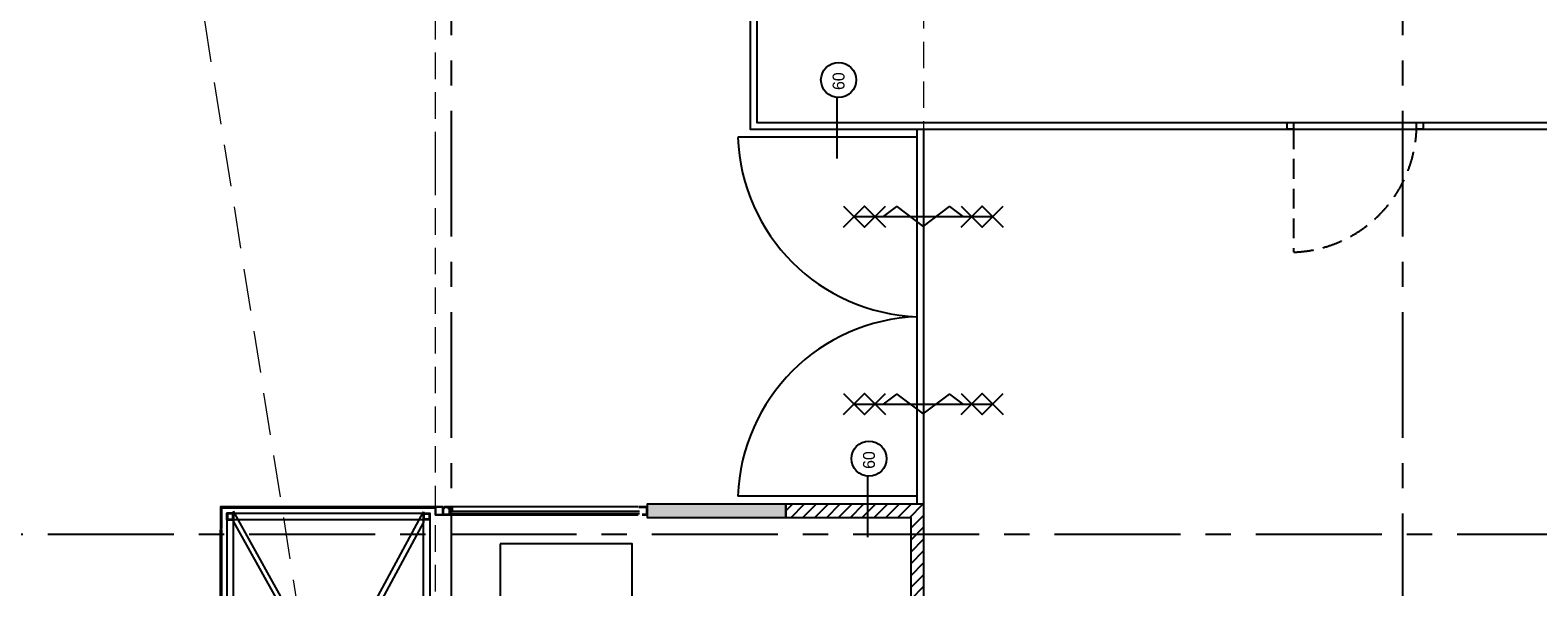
# Model space of a CAD drawing. Header units: millimetres. Extents: x 111285 to 237437, y -9513 to 52045.
# Tile 79 of 117: x 130491 to 141904, y 7394 to 11608. Entities that reach past the tile are written whole.
import ezdxf

# ---------------------------------------------------------------- set-up
doc = ezdxf.new("R2010")
doc.units = ezdxf.units.MM
doc.header["$LTSCALE"] = 100
for name, pattern in [('CENTER', [50.8, 31.75, -6.35, 6.35, -6.35]), ('DASHED', [0.75, 0.5, -0.25]), ('HIDDEN', [9.525, 6.35, -3.175]), ('HIDDEN2', [4.7625, 3.175, -1.5875])]:
    doc.linetypes.add(name, pattern=pattern)
doc.layers.get('0').update_dxf_attribs({"color": 252})
for name, color, linetype in [('0-HOOFDSTRAMIEN', 1, 'CENTER'), ('0-inrichtig', 252, 'Continuous'), ('22--BINNENWAND', 7, 'Continuous'), ('_00--ARCERINGEN', 8, 'Continuous'), ('_00--BRANDWEER', 1, 'Continuous'), ('_22--BINNENWAND', 1, 'Continuous'), ('_28--CONSTRUCTIE', 4, 'Continuous'), ('_32--BINNENKOZIJN', 1, 'Continuous'), ('_79--VASTE-INRICHTING', 1, 'Continuous'), ('_82--LOSSE-INRICHTING', 1, 'Continuous')]:
    doc.layers.add(name, color=color, linetype=linetype)
doc.styles.add('UNI-100-1_8', font='txt', dxfattribs={"height": 180})

# ---------------------------------------------------------------- blocks, each defined once
blk = doc.blocks.new('U-STRAMIEN')
at = {"layer": '0-HOOFDSTRAMIEN', "ltscale": 0.3}
for points in [[(7200, -4264), (7200, 47464)], [(14400, -4264), (14400, 47464)], [(-5000, 7200), (68000, 7200)]]:
    blk.add_lwpolyline(points, dxfattribs=at)
blk = doc.blocks.new('onderlegger beganegrond')
at = {"linetype": 'HIDDEN', "lineweight": 0, "ltscale": 0.5}
blk.add_line((7430, 550), (550, 43838), dxfattribs=at)
at = {"linetype": 'DASHED', "lineweight": 0, "ltscale": 4}
blk.add_line((11105, 8020), (11105, 12638), dxfattribs=at)
blk.add_lwpolyline([(7405, 12638), (7405, 10638), (7405, 10560), (7405, 2547), (7405, 2547), (7405, 2547), (32780, 2547), (32780, 12638)], close=True, dxfattribs=at)

msp = doc.modelspace()

# ---------------------------------------------------------------- hatches: boundary and pattern name
at = {"layer": '22--BINNENWAND'}
h = msp.add_hatch(color=253, dxfattribs=at)
h.dxf.hatch_style = 1
h.paths.add_polyline_path([(136212, 8020), (135162, 8020), (135162, 7920), (136212, 7920)])
at = {"layer": '_00--ARCERINGEN'}
h = msp.add_hatch(dxfattribs=at)
h.set_pattern_fill('ANSI31', color=256, scale=20, style=0)
h.set_pattern_definition([(45, (136255.1, 7115.233), (-44.9013, 44.9013), [])])
h.paths.add_polyline_path([(136212, 2547), (137257, 2547), (137257, 8020), (136212, 8020), (136212, 7920), (137157, 7920), (137157, 2647), (136212, 2647)])
at = {"layer": '_32--BINNENKOZIJN'}
h = msp.add_hatch(dxfattribs=at)
h.set_pattern_fill('_USER', color=256, scale=1.5, angle=45, style=0, double=1, pattern_type=0)
h.set_pattern_definition([(45, (126161.8884, -3.046), (-1.06066017, 1.06066017), []), (135, (126161.8884, -3.046), (-1.06066017, -1.06066017), [])])
h.paths.add_polyline_path([(133683, 7944, 0.488281), (133683, 7943), (133685, 7943, -0.326416), (133687, 7942, 0.720237), (133687, 7942, -0.044879), (133690, 7947, 0.89146), (133689, 7948, -0.062553), (133686, 7946, -0.440575), (133685, 7946), (133685, 7946, 0.24511), (133684, 7947), (133683, 7947), (133682, 7948, 0.484869), (133682, 7948), (133681, 7947), (133677, 7947, -0.168809), (133676, 7947), (133676, 7948, 0.675772), (133676, 7948), (133675, 7947, -0.765456), (133675, 7947), (133675, 7948, 0.713839), (133674, 7948), (133674, 7948, -0.754008), (133673, 7948), (133674, 7948, 0.698845), (133673, 7948), (133673, 7948, -0.683903), (133672, 7948), (133672, 7949, 0.56756), (133672, 7949, 0.367373), (133671, 7948, 0.273475), (133671, 7947, 0.122917), (133676, 7946, -0.967646), (133676, 7945), (133674, 7945, 0.883992), (133674, 7944), (133677, 7943, 0.418204), (133677, 7943), (133677, 7944, -0.37859), (133677, 7944)])
h = msp.add_hatch(dxfattribs=at)
h.set_pattern_fill('_USER', color=256, scale=1.5, angle=45, style=0, double=1, pattern_type=0)
h.set_pattern_definition([(45, (126003.6675, -148.266), (-1.06066017, 1.06066017), []), (135, (126003.6675, -148.266), (-1.06066017, -1.06066017), [])])
h.paths.add_polyline_path([(133684, 7970, -0.335424), (133684, 7970), (133684, 7970, 0.612932), (133683, 7970), (133683, 7970, 0.099276), (133678, 7966, 0.643477), (133678, 7966, -0.077136), (133680, 7965), (133681, 7965, 0.760206), (133682, 7965), (133681, 7966), (133680, 7966, -0.670173), (133680, 7967, -0.308665), (133691, 7965, 0.327484), (133691, 7965, 0.414214), (133692, 7965, -0.073799), (133688, 7971, 0.125857), (133688, 7972, 0.811228), (133687, 7971, -0.516336), (133687, 7970)])

# ---------------------------------------------------------------- linework, layer by layer
at = {"layer": '0-inrichtig'}
msp.add_lwpolyline([(133559, 7940), (133615, 7940, 0.414214), (133617, 7942), (133617, 7998, 0.414214), (133615, 8000), (133559, 8000, 0.414214), (133557, 7998), (133557, 7942, 0.414214)], format="xyb", close=True, dxfattribs=at)
msp.add_lwpolyline([(133559, 7942), (133615, 7942), (133615, 7998), (133559, 7998)], close=True, dxfattribs=at)
at = {"layer": '_00--BRANDWEER', "color": 1, "ltscale": 0.5}
for p, q in [((136599, 11099), (136598, 10636)), ((136830, 8232), (136829, 7769))]:
    msp.add_line(p, q, dxfattribs=at)
for centre in [(136611, 11231), (136841, 8364)]:
    msp.add_circle(centre, 133, dxfattribs=at)
at = {"layer": '_22--BINNENWAND'}
msp.add_line((131942, 6333), (131942, 7829), dxfattribs=at)
for points in [[(131942, 7836), (131942, 8000), (131932, 8000), (131932, 7836)], [(136212, 2547), (137257, 2547), (137257, 8020), (136212, 8020), (136212, 7920), (137157, 7920), (137157, 2647), (136212, 2647)], [(132031, 7901), (132031, 7951), (131981, 7951), (131981, 7901)], [(132026, 7906), (132026, 7946), (131986, 7946), (131986, 7906)], [(133468, 7901), (133468, 7951), (133518, 7951), (133518, 7901)], [(133473, 7906), (133473, 7946), (133513, 7946), (133513, 7906)]]:
    msp.add_lwpolyline(points, close=True, dxfattribs=at)
msp.add_lwpolyline([(131942, 7829), (131940, 7831), (131934, 7831), (131932, 7829)], dxfattribs=at)
at = {"layer": '_28--CONSTRUCTIE', "color": 9, "linetype": 'HIDDEN2', "ltscale": 50}
for points in [[(131981, 7951), (133518, 7951), (133518, 7901), (131981, 7901)], [(132031, 2596), (132031, 7951), (131981, 7951), (131981, 2596)], [(132031, 7887), (133518, 5217), (133518, 5296), (132031, 7966)], [(133468, 7884), (132031, 5221), (132031, 5300), (133468, 7963)], [(133468, 2596), (133468, 7951), (133518, 7951), (133518, 2596)]]:
    msp.add_lwpolyline(points, close=True, dxfattribs=at)
at = {"layer": '_32--BINNENKOZIJN', "linetype": 'DASHED', "ltscale": 3}
msp.add_line((140056, 10858), (140056, 9928), dxfattribs=at)
at = {"layer": '_32--BINNENKOZIJN'}
for p, q in [((137207, 10797), (135849, 10797)), ((133557, 8000), (131932, 8000)), ((133557, 7990), (131942, 7990)), ((133617, 7990), (133617, 7942)), ((133627, 7992), (133619, 7992)), ((133619, 7942), (133619, 7991)), ((133619, 7991), (133627, 7991)), ((133627, 7998), (133627, 7992)), ((133665, 8000), (133629, 8000)), ((133629, 7993), (133629, 7998)), ((133629, 7998), (133655, 7998)), ((133655, 7998), (133665, 7998)), ((133665, 8000), (133665, 8000)), ((133665, 8000), (133665, 8000)), ((133665, 8000), (133665, 8000)), ((133665, 7998), (133665, 7998)), ((133665, 7998), (133665, 7991)), ((133665, 7991), (133665, 7949)), ((133667, 7943), (133667, 7998)), ((135160, 8000), (135099, 8000)), ((135099, 7998), (135160, 7998)), ((135160, 7998), (135160, 7942)), ((135160, 7949), (135160, 7991)), ((135162, 7942), (135162, 7998)), ((135162, 7991), (135162, 7949)), ((137207, 8081), (135849, 8081)), ((133685, 7942), (133619, 7942)), ((133619, 7940), (133685, 7940)), ((133665, 7949), (133665, 7943)), ((133665, 7943), (133665, 7943)), ((133685, 7943), (133667, 7943)), ((133667, 7943), (133667, 7943)), ((133667, 7943), (133667, 7943)), ((133667, 7943), (133667, 7943)), ((133667, 7943), (133667, 7943)), ((133667, 7942), (133685, 7942)), ((135105, 7965), (133674, 7965)), ((133674, 7965), (133674, 7949)), ((133674, 7949), (135105, 7949)), ((133685, 7942), (133685, 7942)), ((135160, 7942), (135124, 7942)), ((135124, 7940), (135160, 7940)), ((135172, 7970), (135172, 7970)), ((131932, 6333), (131932, 7829))]:
    msp.add_line(p, q, dxfattribs=at)
at = {"layer": '_32--BINNENKOZIJN', "ltscale": 0.1}
for p, q in [((135093, 8000), (133690, 8000)), ((133690, 7940), (135093, 7940))]:
    msp.add_line(p, q, dxfattribs=at)
at = {"layer": '_32--BINNENKOZIJN'}
for points in [[(135942, 12638), (135942, 10858), (144762, 10858), (144762, 12638)], [(135992, 12638), (135992, 10908), (144712, 10908), (144712, 12638)], [(136648, 10276), (136807, 10117), (136966, 10276)], [(136648, 10117), (136807, 10276), (136966, 10117)], [(137539, 10276), (137698, 10117), (137857, 10276)], [(137539, 10117), (137698, 10276), (137857, 10117)], [(136727, 10197), (137777, 10197)], [(136952, 10197), (137052, 10272), (137252, 10122), (137452, 10272), (137552, 10197)], [(136648, 8857), (136807, 8698), (136966, 8857)], [(136648, 8698), (136807, 8857), (136966, 8698)], [(136952, 8778), (137052, 8853), (137252, 8703), (137452, 8853), (137552, 8778)], [(137539, 8857), (137698, 8698), (137857, 8857)], [(137539, 8698), (137698, 8857), (137857, 8698)], [(136727, 8778), (137777, 8778)], [(133654, 7991), (133675, 7991)], [(133656, 7992), (133661, 7989), (133661, 7993)], [(133667, 7993), (133667, 7989)], [(133668, 7994), (133668, 7989)], [(133669, 7988), (133669, 7994)], [(133670, 7987), (133670, 7995)]]:
    msp.add_lwpolyline(points, dxfattribs=at)
for points in [[(140056, 10858), (140006, 10858), (140006, 10908), (140056, 10908)], [(141036, 10858), (140986, 10858), (140986, 10908), (141036, 10908)]]:
    msp.add_lwpolyline(points, close=True, dxfattribs=at)
msp.add_lwpolyline([(133657, 7993), (133656, 7992), (133656, 7991), (133657, 7989), (133667, 7989), (133667, 7989), (133668, 7989), (133669, 7988, -0.353906), (133670, 7987), (133672, 7988), (133672, 7994), (133670, 7995, -0.353906), (133669, 7994), (133668, 7994), (133667, 7994), (133667, 7993), (133657, 7993, -0.140596), (133657, 7991, 2.430036)], format="xyb", dxfattribs=at)
for points in [[(133687, 7999, 0.414214), (133686, 8000), (133668, 8000, 0.414214), (133667, 7999), (133667, 7997, 0.267949), (133667, 7996), (133668, 7995, 0.158384), (133669, 7995), (133672, 7995, 0.948965), (133671, 7996), (133670, 7996, -1), (133670, 7998), (133685, 7998, -0.414214), (133686, 7998), (133686, 7986), (133671, 7986), (133670, 7988, 0.339454), (133668, 7988), (133667, 7987, 0.267949), (133667, 7986), (133667, 7986, 0.414214), (133668, 7985), (133686, 7985), (133686, 7977, -0.414214), (133685, 7976), (133667, 7976), (133667, 7975), (133673, 7975, -0.414214), (133674, 7974), (133674, 7970), (133677, 7970), (133677, 7970), (133677, 7971), (133675, 7971), (133675, 7974, -0.414214), (133676, 7975), (133685, 7975, -0.414214), (133686, 7974), (133686, 7971), (133684, 7971), (133684, 7971), (133685, 7970), (133687, 7970)], [(133690, 7947, 0.89146), (133689, 7948, -0.062553), (133686, 7946, -0.440575), (133685, 7946), (133685, 7946, 0.24511), (133684, 7947), (133683, 7947), (133682, 7948, 0.484869), (133682, 7948), (133681, 7947), (133677, 7947, -0.168809), (133676, 7947), (133676, 7948, 0.675772), (133676, 7948), (133675, 7947, -0.765456), (133675, 7947), (133675, 7948, 0.713839), (133674, 7948), (133674, 7948, -0.754008), (133673, 7948), (133674, 7948, 0.698845), (133673, 7948), (133673, 7948, -0.683903), (133672, 7948), (133672, 7949, 0.591523), (133672, 7949, 0.364492), (133671, 7948, 0.273475), (133671, 7947, 0.122917), (133676, 7946, -0.967646), (133676, 7945), (133674, 7945, 0.883992), (133674, 7944), (133677, 7943, 0.418204), (133677, 7943), (133677, 7944, -0.37859), (133677, 7944), (133683, 7944, 0.515595), (133683, 7943), (133685, 7943, -0.326416), (133687, 7942, 0.720237), (133687, 7942, -0.044879)], [(133688, 7971, 0.125857), (133688, 7972, 0.811228), (133687, 7971, -0.516336), (133687, 7970), (133684, 7970, -0.335424), (133684, 7970), (133684, 7970, 0.612932), (133683, 7970), (133683, 7970, 0.099276), (133678, 7966, 0.643477), (133678, 7966, -0.077136), (133680, 7965), (133681, 7965, 0.760206), (133682, 7965), (133681, 7966), (133680, 7966, -0.670173), (133680, 7967, -0.308665), (133691, 7965, 0.327484), (133691, 7965, 0.414214), (133692, 7965, -0.073799)]]:
    msp.add_lwpolyline(points, format="xyb", close=True, dxfattribs=at)
at = {"layer": '_32--BINNENKOZIJN', "linetype": 'DASHED', "ltscale": 3}
msp.add_arc((140021, 10893), 966, 272.0824, 357.9176, dxfattribs=at)
at = {"layer": '_32--BINNENKOZIJN'}
for centre, radius, start, end in [((137258, 10848), 1410, 182.0824, 267.9176), ((137258, 8030), 1410, 92.0824, 177.9176), ((133619, 7990), 1.8, 83.0274, 186.9726), ((133629, 7998), 1.75, 90, 180), ((133627, 7992), 1.8, 263.0274, 6.9726), ((133665, 7998), 1.75, 0, 90), ((135160, 7998), 1.75, 360, 90), ((135160, 7991), 1.75, 0, 90), ((133619, 7942), 1.75, 180, 270), ((133667, 7943), 1.75, 180, 270), ((133685, 7942), 1.75, 0, 90), ((133685, 7942), 1.75, 270, 0), ((135160, 7949), 1.75, 270, 0), ((135160, 7942), 1.75, 270, 0)]:
    msp.add_arc(centre, radius, start, end, dxfattribs=at)
for p in [(133667, 8000), (133667, 8000), (133667, 7992), (133667, 7991), (133667, 7991), (133682, 8000), (133687, 8000), (133687, 7970), (133687, 7940)]:
    msp.add_point(p, dxfattribs=at)
at = {"layer": '_79--VASTE-INRICHTING'}
for p, q in [((137207, 8020), (137207, 10858)), ((137257, 8020), (137257, 10858))]:
    msp.add_line(p, q, dxfattribs=at)
msp.add_lwpolyline([(136212, 8020), (135162, 8020), (135162, 7920), (136212, 7920)], close=True, dxfattribs=at)
at = {"layer": '_82--LOSSE-INRICHTING'}
msp.add_lwpolyline([(134049, 7720), (134049, 5480), (135049, 5480), (135049, 7720)], close=True, dxfattribs=at)

# ---------------------------------------------------------------- block references
msp.add_blockref('onderlegger beganegrond', (126152, 0))
at = {"layer": '0-HOOFDSTRAMIEN'}
msp.add_blockref('U-STRAMIEN', (126482, 594), dxfattribs=at)

# ---------------------------------------------------------------- texts
at = {"layer": '_00--BRANDWEER', "color": 1, "style": 'UNI-100-1_8'}
for p in [(136656, 11155), (136886, 8287)]:
    msp.add_text('60', height=90, rotation=90, dxfattribs=at).set_placement(p)

doc.saveas('drawing.dxf')
